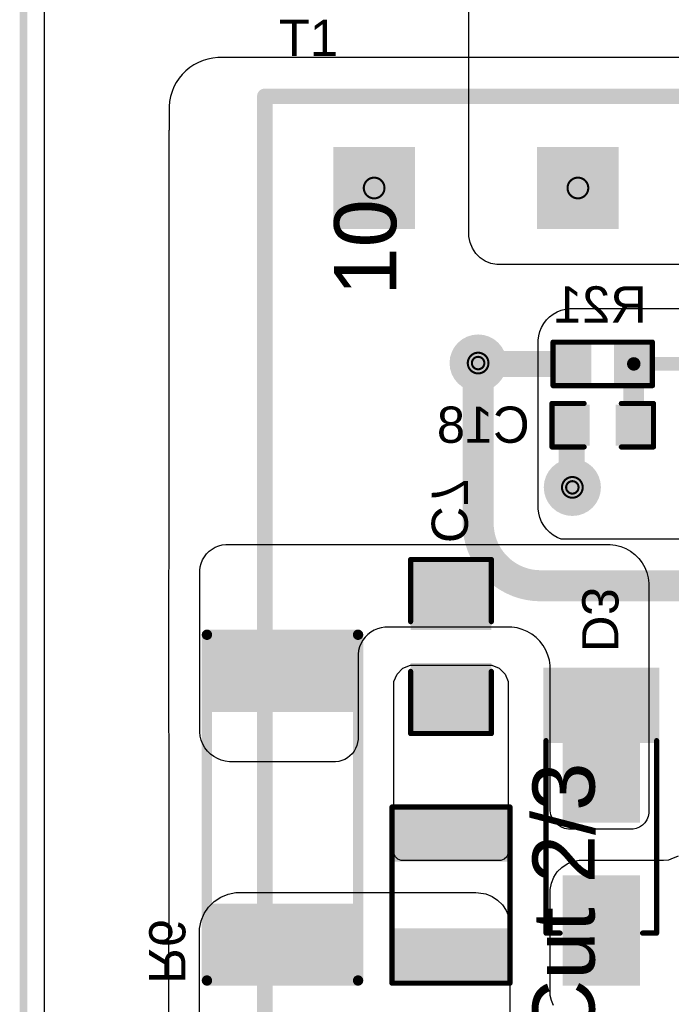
# Model space of a CAD drawing. Header units: inches. Extents: x 0 to 11.2, y -0.2 to 5.5.
# Tile 2 of 57: x 0.006 to 0.636, y 0.636 to 1.586. Entities that reach past the tile are written whole.
import ezdxf

# ---------------------------------------------------------------- set-up
doc = ezdxf.new("R2010")
doc.units = ezdxf.units.IN
doc.header["$MEASUREMENT"] = 0
for name, color, linetype in [('Board Outline', 216, 'Continuous'), ('Bottom Layer', 5, 'Continuous'), ('Bottom Overlay', 54, 'Continuous'), ('Bottom Paste', 16, 'Continuous'), ('Bottom Solder', 6, 'Continuous'), ('Drill Drawing', 1, 'Continuous'), ('Multi-Layer', 9, 'Continuous'), ('Pad Holes', 156, 'Continuous'), ('Top Layer', 1, 'Continuous'), ('Top Overlay', 2, 'Continuous'), ('Top Solder', 216, 'Continuous'), ('Via Holes', 16, 'Continuous')]:
    doc.layers.add(name, color=color, linetype=linetype)
doc.styles.add('Arial', font='txt', dxfattribs={"height": 0.2})

# ---------------------------------------------------------------- blocks, each defined once
blk = doc.blocks.new('FTEFD25_037_2')
at = {"layer": 'Bottom Layer'}
for points in [[(0.47835, 0.35827), (0.40748, 0.35827), (0.40748, 0.42913), (0.47835, 0.42913)], [(0.47835, 0.16142), (0.40748, 0.16142), (0.40748, 0.23228), (0.47835, 0.23228)]]:
    blk.add_hatch(color=5, dxfattribs=at).paths.add_polyline_path(points)
at = {"layer": 'Bottom Solder'}
for points in [[(0.48235, 0.35427), (0.40348, 0.35427), (0.40348, 0.43313), (0.48235, 0.43313)], [(0.48235, 0.15742), (0.40348, 0.15742), (0.40348, 0.23628), (0.48235, 0.23628)]]:
    blk.add_hatch(color=6, dxfattribs=at).paths.add_polyline_path(points)
at = {"layer": 'Multi-Layer'}
for points in [[(0.47835, 0.35827), (0.40748, 0.35827), (0.40748, 0.42913), (0.47835, 0.42913)], [(0.47835, 0.16142), (0.40748, 0.16142), (0.40748, 0.23228), (0.47835, 0.23228)]]:
    blk.add_hatch(color=9, dxfattribs=at).paths.add_polyline_path(points)
at = {"layer": 'Pad Holes'}
h = blk.add_hatch(color=7, dxfattribs=at)
edge = h.paths.add_edge_path()
edge.add_arc((0.44291, 0.3937), 0.01772, 0, 360)
h = blk.add_hatch(color=7, dxfattribs=at)
edge = h.paths.add_edge_path()
edge.add_arc((0.44291, 0.19685), 0.01772, 0, 360)
at = {"layer": 'Top Layer'}
for points in [[(0.47835, 0.35827), (0.40748, 0.35827), (0.40748, 0.42913), (0.47835, 0.42913)], [(0.47835, 0.16142), (0.40748, 0.16142), (0.40748, 0.23228), (0.47835, 0.23228)]]:
    blk.add_hatch(color=1, dxfattribs=at).paths.add_polyline_path(points)
at = {"layer": 'Top Solder'}
for points in [[(0.48235, 0.35427), (0.40348, 0.35427), (0.40348, 0.43313), (0.48235, 0.43313)], [(0.48235, 0.15742), (0.40348, 0.15742), (0.40348, 0.23628), (0.48235, 0.23628)]]:
    blk.add_hatch(color=216, dxfattribs=at).paths.add_polyline_path(points)
at = {"layer": 'Top Overlay', "style": 'Arial'}
for s, p in [('10', (0.33896, 0.37233)), ('Cut 2/3', (-0.382, 0.18067))]:
    blk.add_text(s, height=0.06, dxfattribs=at).set_placement(p)
blk = doc.blocks.new('RES_2512_B_44')
at = {"layer": 'Bottom Layer'}
for points in [[(-0.15945, 0.06693), (-0.09646, 0.06693), (-0.09646, -0.06693), (-0.15945, -0.06693)], [(0.09646, 0.06693), (0.15945, 0.06693), (0.15945, -0.06693), (0.09646, -0.06693)]]:
    blk.add_hatch(color=5, dxfattribs=at).paths.add_polyline_path(points)
at = {"layer": 'Bottom Paste'}
for points in [[(-0.15945, 0.06693), (-0.09646, 0.06693), (-0.09646, -0.06693), (-0.15945, -0.06693)], [(0.09646, 0.06693), (0.15945, 0.06693), (0.15945, -0.06693), (0.09646, -0.06693)]]:
    blk.add_hatch(color=16, dxfattribs=at).paths.add_polyline_path(points)
at = {"layer": 'Bottom Solder'}
for points in [[(-0.16345, 0.07093), (-0.09246, 0.07093), (-0.09246, -0.07093), (-0.16345, -0.07093)], [(0.09246, 0.07093), (0.16345, 0.07093), (0.16345, -0.07093), (0.09246, -0.07093)]]:
    blk.add_hatch(color=6, dxfattribs=at).paths.add_polyline_path(points)
at = {"layer": 'Bottom Overlay', "const_width": 0.01}
for points in [[(-0.167, -0.073), (-0.167, 0.073)], [(0.16679, 0.073), (-0.167, 0.073)], [(0.16679, -0.073), (0.16679, 0.073)], [(0.16679, -0.073), (-0.167, -0.073)]]:
    blk.add_lwpolyline(points, dxfattribs=at)
at = {"layer": 'Bottom Overlay', "const_width": 0.005}
for points in [[(-0.1695, 0.073, 1), (-0.1645, 0.073, 1)], [(-0.1695, 0.073, 1), (-0.1645, 0.073, 1)], [(0.16429, 0.073, 1), (0.16929, 0.073, 1)], [(0.16429, 0.073, 1), (0.16929, 0.073, 1)], [(-0.1695, -0.073, 1), (-0.1645, -0.073, 1)], [(-0.1695, -0.073, 1), (-0.1645, -0.073, 1)], [(0.16429, -0.073, 1), (0.16929, -0.073, 1)], [(0.16429, -0.073, 1), (0.16929, -0.073, 1)]]:
    blk.add_lwpolyline(points, format="xyb", close=True, dxfattribs=at)
blk = doc.blocks.new('R___1210_B_45')
at = {"layer": 'Bottom Layer'}
for points in [[(-0.0811, 0.05354), (-0.03622, 0.05354), (-0.03622, -0.05354), (-0.0811, -0.05354)], [(0.03622, 0.05354), (0.0811, 0.05354), (0.0811, -0.05354), (0.03622, -0.05354)]]:
    blk.add_hatch(color=5, dxfattribs=at).paths.add_polyline_path(points)
at = {"layer": 'Bottom Paste'}
for points in [[(-0.0811, 0.05354), (-0.03622, 0.05354), (-0.03622, -0.05354), (-0.0811, -0.05354)], [(0.03622, 0.05354), (0.0811, 0.05354), (0.0811, -0.05354), (0.03622, -0.05354)]]:
    blk.add_hatch(color=16, dxfattribs=at).paths.add_polyline_path(points)
at = {"layer": 'Bottom Solder'}
for points in [[(-0.0851, 0.05754), (-0.03222, 0.05754), (-0.03222, -0.05754), (-0.0851, -0.05754)], [(0.03222, 0.05754), (0.0851, 0.05754), (0.0851, -0.05754), (0.03222, -0.05754)]]:
    blk.add_hatch(color=6, dxfattribs=at).paths.add_polyline_path(points)
at = {"layer": 'Bottom Overlay', "const_width": 0.005}
for points in [[(0.085, 0.057), (-0.085, 0.057)], [(-0.085, -0.057), (-0.085, 0.057)], [(0.085, -0.057), (0.085, 0.057)], [(0.085, -0.057), (-0.085, -0.057)]]:
    blk.add_lwpolyline(points, dxfattribs=at)
at = {"layer": 'Bottom Overlay', "const_width": 0.0025}
for points in [[(-0.08625, 0.057, 1), (-0.08375, 0.057, 1)], [(-0.08625, 0.057, 1), (-0.08375, 0.057, 1)], [(0.08375, 0.057, 1), (0.08625, 0.057, 1)], [(0.08375, 0.057, 1), (0.08625, 0.057, 1)], [(-0.08625, -0.057, 1), (-0.08375, -0.057, 1)], [(-0.08625, -0.057, 1), (-0.08375, -0.057, 1)], [(0.08375, -0.057, 1), (0.08625, -0.057, 1)], [(0.08375, -0.057, 1), (0.08625, -0.057, 1)]]:
    blk.add_lwpolyline(points, format="xyb", close=True, dxfattribs=at)
blk = doc.blocks.new('C___0603_B_67')
at = {"layer": 'Bottom Layer'}
for points in [[(-0.045, -0.0175), (-0.045, 0.0175), (-0.015, 0.0175), (-0.015, -0.0175)], [(0.015, -0.0175), (0.015, 0.0175), (0.045, 0.0175), (0.045, -0.0175)]]:
    blk.add_hatch(color=5, dxfattribs=at).paths.add_polyline_path(points)
at = {"layer": 'Bottom Paste'}
for points in [[(-0.045, -0.0175), (-0.045, 0.0175), (-0.015, 0.0175), (-0.015, -0.0175)], [(0.015, -0.0175), (0.015, 0.0175), (0.045, 0.0175), (0.045, -0.0175)]]:
    blk.add_hatch(color=16, dxfattribs=at).paths.add_polyline_path(points)
at = {"layer": 'Bottom Solder'}
for points in [[(-0.04736, -0.01986), (-0.04736, 0.01986), (-0.01264, 0.01986), (-0.01264, -0.01986)], [(0.01264, -0.01986), (0.01264, 0.01986), (0.04736, 0.01986), (0.04736, -0.01986)]]:
    blk.add_hatch(color=6, dxfattribs=at).paths.add_polyline_path(points)
at = {"layer": 'Bottom Overlay', "const_width": 0.005}
for points in [[(-0.049, 0.021), (-0.018, 0.021)], [(-0.049, -0.021), (-0.049, 0.021)], [(0.018, 0.021), (0.049, 0.021)], [(0.049, -0.021), (0.049, 0.021)], [(-0.049, -0.021), (-0.018, -0.021)], [(0.018, -0.021), (0.049, -0.021)]]:
    blk.add_lwpolyline(points, dxfattribs=at)
at = {"layer": 'Bottom Overlay', "const_width": 0.0025}
for points in [[(-0.05025, 0.021, 1), (-0.04775, 0.021, 1)], [(-0.05025, 0.021, 1), (-0.04775, 0.021, 1)], [(-0.01925, 0.021, 1), (-0.01675, 0.021, 1)], [(0.01675, 0.021, 1), (0.01925, 0.021, 1)], [(0.04775, 0.021, 1), (0.05025, 0.021, 1)], [(0.04775, 0.021, 1), (0.05025, 0.021, 1)], [(-0.05025, -0.021, 1), (-0.04775, -0.021, 1)], [(-0.05025, -0.021, 1), (-0.04775, -0.021, 1)], [(-0.01925, -0.021, 1), (-0.01675, -0.021, 1)], [(0.01675, -0.021, 1), (0.01925, -0.021, 1)], [(0.04775, -0.021, 1), (0.05025, -0.021, 1)], [(0.04775, -0.021, 1), (0.05025, -0.021, 1)]]:
    blk.add_lwpolyline(points, format="xyb", close=True, dxfattribs=at)
blk = doc.blocks.new('R___0603_B_83')
at = {"layer": 'Bottom Layer'}
for points in [[(-0.045, -0.0175), (-0.045, 0.0175), (-0.015, 0.0175), (-0.015, -0.0175)], [(0.015, -0.0175), (0.015, 0.0175), (0.045, 0.0175), (0.045, -0.0175)]]:
    blk.add_hatch(color=5, dxfattribs=at).paths.add_polyline_path(points)
at = {"layer": 'Bottom Paste'}
for points in [[(-0.045, -0.0175), (-0.045, 0.0175), (-0.015, 0.0175), (-0.015, -0.0175)], [(0.015, -0.0175), (0.015, 0.0175), (0.045, 0.0175), (0.045, -0.0175)]]:
    blk.add_hatch(color=16, dxfattribs=at).paths.add_polyline_path(points)
at = {"layer": 'Bottom Solder'}
for points in [[(-0.049, -0.0215), (-0.049, 0.0215), (-0.011, 0.0215), (-0.011, -0.0215)], [(0.011, -0.0215), (0.011, 0.0215), (0.049, 0.0215), (0.049, -0.0215)]]:
    blk.add_hatch(color=6, dxfattribs=at).paths.add_polyline_path(points)
at = {"layer": 'Bottom Overlay', "const_width": 0.005}
for points in [[(-0.048, 0.021), (-0.048, -0.021)], [(0.048, 0.021), (-0.048, 0.021)], [(0.048, 0.021), (0.048, -0.021)], [(0.048, -0.021), (-0.048, -0.021)]]:
    blk.add_lwpolyline(points, dxfattribs=at)
at = {"layer": 'Bottom Overlay', "const_width": 0.0025}
for points in [[(-0.04925, 0.021, 1), (-0.04675, 0.021, 1)], [(-0.04925, 0.021, 1), (-0.04675, 0.021, 1)], [(0.04675, 0.021, 1), (0.04925, 0.021, 1)], [(0.04675, 0.021, 1), (0.04925, 0.021, 1)], [(-0.04925, -0.021, 1), (-0.04675, -0.021, 1)], [(-0.04925, -0.021, 1), (-0.04675, -0.021, 1)], [(0.04675, -0.021, 1), (0.04925, -0.021, 1)], [(0.04675, -0.021, 1), (0.04925, -0.021, 1)]]:
    blk.add_lwpolyline(points, format="xyb", close=True, dxfattribs=at)
blk = doc.blocks.new('SMA_B_88')
at = {"layer": 'Bottom Layer'}
for points in [[(-0.12795, 0.03346), (-0.02953, 0.03346), (-0.02953, -0.03346), (-0.12795, -0.03346)], [(0.02953, 0.03346), (0.12795, 0.03346), (0.12795, -0.03346), (0.02953, -0.03346)]]:
    blk.add_hatch(color=5, dxfattribs=at).paths.add_polyline_path(points)
at = {"layer": 'Bottom Overlay'}
for points in [[(-0.175, -0.05598), (-0.12906, -0.05598), (-0.12906, 0.05597), (-0.175, 0.05597)], [(-0.12992, 0.03638), (-0.1022, 0.03638), (-0.1022, 0.05598), (-0.12992, 0.05598)], [(-0.12992, -0.05598), (-0.1022, -0.05598), (-0.1022, -0.03638), (-0.12992, -0.03638)]]:
    blk.add_hatch(color=54, dxfattribs=at).paths.add_polyline_path(points)
at = {"layer": 'Bottom Paste'}
for points in [[(-0.12795, 0.03346), (-0.02953, 0.03346), (-0.02953, -0.03346), (-0.12795, -0.03346)], [(0.02953, 0.03346), (0.12795, 0.03346), (0.12795, -0.03346), (0.02953, -0.03346)]]:
    blk.add_hatch(color=16, dxfattribs=at).paths.add_polyline_path(points)
at = {"layer": 'Bottom Solder'}
for points in [[(-0.13195, 0.03746), (-0.02553, 0.03746), (-0.02553, -0.03746), (-0.13195, -0.03746)], [(0.02553, 0.03746), (0.13195, 0.03746), (0.13195, -0.03746), (0.02553, -0.03746)]]:
    blk.add_hatch(color=6, dxfattribs=at).paths.add_polyline_path(points)
at = {"layer": 'Bottom Overlay', "const_width": 0.005}
for points in [[(0.08115, 0.05345), (-0.10465, 0.05345)], [(0.08115, 0.03985), (0.08115, 0.05345)], [(0.08115, -0.05345), (0.08115, -0.03985)], [(0.08115, -0.05345), (-0.10465, -0.05345)]]:
    blk.add_lwpolyline(points, dxfattribs=at)
at = {"layer": 'Bottom Overlay', "const_width": 0.0025}
for points in [[(-0.1059, 0.05345, 1), (-0.1034, 0.05345, 1)], [(0.0799, 0.05345, 1), (0.0824, 0.05345, 1)], [(0.0799, 0.05345, 1), (0.0824, 0.05345, 1)], [(0.0799, 0.03985, 1), (0.0824, 0.03985, 1)], [(0.0799, -0.03985, 1), (0.0824, -0.03985, 1)], [(-0.1059, -0.05345, 1), (-0.1034, -0.05345, 1)], [(0.0799, -0.05345, 1), (0.0824, -0.05345, 1)], [(0.0799, -0.05345, 1), (0.0824, -0.05345, 1)]]:
    blk.add_lwpolyline(points, format="xyb", close=True, dxfattribs=at)
blk = doc.blocks.new('C___1206_B_95')
at = {"layer": 'Bottom Layer'}
for points in [[(-0.08, 0.035), (-0.02, 0.035), (-0.02, -0.035), (-0.08, -0.035)], [(0.02, 0.035), (0.08, 0.035), (0.08, -0.035), (0.02, -0.035)]]:
    blk.add_hatch(color=5, dxfattribs=at).paths.add_polyline_path(points)
at = {"layer": 'Bottom Paste'}
for points in [[(-0.08, 0.035), (-0.02, 0.035), (-0.02, -0.035), (-0.08, -0.035)], [(0.02, 0.035), (0.08, 0.035), (0.08, -0.035), (0.02, -0.035)]]:
    blk.add_hatch(color=16, dxfattribs=at).paths.add_polyline_path(points)
at = {"layer": 'Bottom Solder'}
for points in [[(-0.084, 0.039), (-0.016, 0.039), (-0.016, -0.039), (-0.084, -0.039)], [(0.016, 0.039), (0.084, 0.039), (0.084, -0.039), (0.016, -0.039)]]:
    blk.add_hatch(color=6, dxfattribs=at).paths.add_polyline_path(points)
at = {"layer": 'Bottom Overlay', "const_width": 0.005}
for points in [[(-0.084, -0.039), (-0.084, 0.039)], [(-0.024, 0.039), (-0.084, 0.039)], [(0.084, 0.039), (0.024, 0.039)], [(0.084, -0.039), (0.084, 0.039)], [(-0.024, -0.039), (-0.084, -0.039)], [(0.084, -0.039), (0.024, -0.039)]]:
    blk.add_lwpolyline(points, dxfattribs=at)
at = {"layer": 'Bottom Overlay', "const_width": 0.0025}
for points in [[(-0.08525, 0.039, 1), (-0.08275, 0.039, 1)], [(-0.08525, 0.039, 1), (-0.08275, 0.039, 1)], [(-0.02525, 0.039, 1), (-0.02275, 0.039, 1)], [(0.02275, 0.039, 1), (0.02525, 0.039, 1)], [(0.08275, 0.039, 1), (0.08525, 0.039, 1)], [(0.08275, 0.039, 1), (0.08525, 0.039, 1)], [(-0.08525, -0.039, 1), (-0.08275, -0.039, 1)], [(-0.08525, -0.039, 1), (-0.08275, -0.039, 1)], [(-0.02525, -0.039, 1), (-0.02275, -0.039, 1)], [(0.02275, -0.039, 1), (0.02525, -0.039, 1)], [(0.08275, -0.039, 1), (0.08525, -0.039, 1)], [(0.08275, -0.039, 1), (0.08525, -0.039, 1)]]:
    blk.add_lwpolyline(points, format="xyb", close=True, dxfattribs=at)

msp = doc.modelspace()

# ---------------------------------------------------------------- hatches: boundary and pattern name
at = {"layer": 'Bottom Layer'}
h = msp.add_hatch(color=5, dxfattribs=at)
edge = h.paths.add_edge_path()
edge.add_arc((0.44898, 1.255), 0.02362, 0, 360)
h = msp.add_hatch(color=5, dxfattribs=at)
edge = h.paths.add_edge_path()
edge.add_arc((0.54, 1.135), 0.02362, 0, 360)
at = {"layer": 'Bottom Solder'}
h = msp.add_hatch(color=6, dxfattribs=at)
edge = h.paths.add_edge_path()
edge.add_arc((0.44898, 1.255), 0.02762, 0, 360)
h = msp.add_hatch(color=6, dxfattribs=at)
edge = h.paths.add_edge_path()
edge.add_arc((0.54, 1.135), 0.02762, 0, 360)
at = {"layer": 'Top Layer'}
h = msp.add_hatch(color=1, dxfattribs=at)
edge = h.paths.add_edge_path()
edge.add_arc((0.44898, 1.255), 0.02362, 0, 360)
h = msp.add_hatch(color=1, dxfattribs=at)
edge = h.paths.add_edge_path()
edge.add_arc((0.54, 1.135), 0.02362, 0, 360)
at = {"layer": 'Top Solder'}
h = msp.add_hatch(color=216, dxfattribs=at)
edge = h.paths.add_edge_path()
edge.add_arc((0.44898, 1.255), 0.02762, 0, 360)
h = msp.add_hatch(color=216, dxfattribs=at)
edge = h.paths.add_edge_path()
edge.add_arc((0.54, 1.135), 0.02762, 0, 360)
at = {"layer": 'Via Holes'}
h = msp.add_hatch(color=7, dxfattribs=at)
edge = h.paths.add_edge_path()
edge.add_arc((0.44898, 1.255), 0.01181, 0, 360)
h = msp.add_hatch(color=7, dxfattribs=at)
edge = h.paths.add_edge_path()
edge.add_arc((0.54, 1.135), 0.01181, 0, 360)

# ---------------------------------------------------------------- linework, layer by layer
at = {"layer": 'Board Outline', "const_width": 0.0075}
msp.add_lwpolyline([(0.00984, 0.00984), (0.00984, 2.54921)], dxfattribs=at)
at = {"layer": 'Bottom Layer'}
for p, q in [((0.03, 0.66626), (0.03, 2.53392)), ((0.19272, 1.54946), (0.18794, 1.54851)), ((0.19756, 1.54994), (0.19272, 1.54946)), ((0.2, 1.55), (0.19756, 1.54994)), ((0.85676, 1.55), (0.2, 1.55)), ((0.2, 1.55), (0.2, 1.55)), ((0.17043, 1.54023), (0.16666, 1.53714)), ((0.17448, 1.54294), (0.17043, 1.54023)), ((0.17878, 1.54523), (0.17448, 1.54294)), ((0.18328, 1.5471), (0.17878, 1.54523)), ((0.18794, 1.54851), (0.18328, 1.5471)), ((0.16322, 1.5337), (0.16013, 1.52993)), ((0.16666, 1.53714), (0.16322, 1.5337)), ((0.15512, 1.52158), (0.15326, 1.51708)), ((0.15742, 1.52588), (0.15512, 1.52158)), ((0.16013, 1.52993), (0.15742, 1.52588)), ((0.15185, 1.51242), (0.1509, 1.50764)), ((0.15326, 1.51708), (0.15185, 1.51242)), ((0.15042, 1.50279), (0.15036, 1.50036)), ((0.1509, 1.50764), (0.15042, 1.50279)), ((0.15036, 1.50036), (0.15035, 1.47973)), ((0.1503, 1.47811), (0.15029, 1.47746)), ((0.15029, 1.47746), (0.15029, 1.47714)), ((0.15029, 1.47714), (0.15029, 1.05955)), ((0.15032, 1.47876), (0.1503, 1.47811)), ((0.15034, 1.47941), (0.15032, 1.47876)), ((0.15035, 1.47973), (0.15034, 1.47941)), ((0.1892, 1.07331), (0.19202, 1.07548)), ((0.19202, 1.07548), (0.1951, 1.07726)), ((0.1951, 1.07726), (0.19838, 1.07862)), ((0.19838, 1.07862), (0.20181, 1.07954)), ((0.20181, 1.07954), (0.20534, 1.08)), ((0.20534, 1.08), (0.57662, 1.08)), ((0.57662, 1.08), (0.58182, 1.07932)), ((0.58182, 1.07932), (0.58689, 1.07796)), ((0.58689, 1.07796), (0.59173, 1.07595)), ((0.59173, 1.07595), (0.59627, 1.07333)), ((0.18138, 1.06162), (0.18274, 1.0649)), ((0.18274, 1.0649), (0.18452, 1.06798)), ((0.18452, 1.06798), (0.18668, 1.0708)), ((0.18668, 1.0708), (0.1892, 1.07331)), ((0.59627, 1.07333), (0.60043, 1.07014)), ((0.60043, 1.07014), (0.60414, 1.06643)), ((0.60414, 1.06643), (0.60733, 1.06227)), ((0.15006, 1.05662), (0.14991, 1.05466)), ((0.15016, 1.05859), (0.15006, 1.05662)), ((0.15029, 1.05955), (0.15016, 1.05859)), ((0.18, 1.05466), (0.18046, 1.05819)), ((0.18046, 1.05819), (0.18138, 1.06162)), ((0.60733, 1.06227), (0.60995, 1.05773)), ((0.60995, 1.05773), (0.61196, 1.05289)), ((0.14991, 1.05466), (0.14991, 0.89871)), ((0.18, 0.89871), (0.18, 1.05466)), ((0.61196, 1.05289), (0.61332, 1.04782)), ((0.61332, 1.04782), (0.614, 1.04262)), ((0.614, 1.04262), (0.614, 0.82224)), ((0.35187, 0.99852), (0.34851, 0.99713)), ((0.35538, 0.99947), (0.35187, 0.99852)), ((0.35899, 0.99994), (0.35538, 0.99947)), ((0.36081, 1), (0.35899, 0.99994)), ((0.41105, 1), (0.36081, 1)), ((0.36081, 1), (0.36081, 1)), ((0.47889, 1), (0.41105, 1)), ((0.48148, 0.99991), (0.47889, 1)), ((0.48662, 0.99924), (0.48148, 0.99991)), ((0.49163, 0.9979), (0.48662, 0.99924)), ((0.3399, 0.99053), (0.33769, 0.98764)), ((0.34247, 0.9931), (0.3399, 0.99053)), ((0.34536, 0.99531), (0.34247, 0.9931)), ((0.34851, 0.99713), (0.34536, 0.99531)), ((0.49642, 0.99591), (0.49163, 0.9979)), ((0.50091, 0.99332), (0.49642, 0.99591)), ((0.50503, 0.99016), (0.50091, 0.99332)), ((0.5087, 0.98649), (0.50503, 0.99016)), ((0.33448, 0.98113), (0.33353, 0.97761)), ((0.33587, 0.98449), (0.33448, 0.98113)), ((0.33769, 0.98764), (0.33587, 0.98449)), ((0.51185, 0.98238), (0.5087, 0.98649)), ((0.51445, 0.97789), (0.51185, 0.98238)), ((0.33306, 0.97401), (0.333, 0.97219)), ((0.333, 0.97219), (0.333, 0.89325)), ((0.33353, 0.97761), (0.33306, 0.97401)), ((0.51643, 0.9731), (0.51445, 0.97789)), ((0.51777, 0.96809), (0.51643, 0.9731)), ((0.3707, 0.95476), (0.37628, 0.96033)), ((0.37628, 0.96033), (0.38357, 0.96335)), ((0.38357, 0.96335), (0.46212, 0.96335)), ((0.46212, 0.96335), (0.46941, 0.96033)), ((0.46941, 0.96033), (0.47498, 0.95476)), ((0.51845, 0.96294), (0.51777, 0.96809)), ((0.51853, 0.96035), (0.51845, 0.96294)), ((0.51854, 0.82468), (0.51853, 0.96035)), ((0.51853, 0.96035), (0.51854, 0.96035)), ((0.51854, 0.96035), (0.51853, 0.96035)), ((0.51853, 0.96035), (0.51853, 0.96035)), ((0.36769, 0.94747), (0.3707, 0.95476)), ((0.47498, 0.95476), (0.478, 0.94747)), ((0.36769, 0.94353), (0.36769, 0.94747)), ((0.36769, 0.78331), (0.36769, 0.94353)), ((0.478, 0.94747), (0.478, 0.94353)), ((0.478, 0.94353), (0.478, 0.7834)), ((0.14991, 0.89871), (0.15006, 0.89675)), ((0.15006, 0.89675), (0.15016, 0.89478)), ((0.15016, 0.89478), (0.15029, 0.89382)), ((0.15029, 0.89382), (0.15029, 0.7139)), ((0.18053, 0.89471), (0.18, 0.89871)), ((0.18157, 0.89082), (0.18053, 0.89471)), ((0.18311, 0.8871), (0.18157, 0.89082)), ((0.18512, 0.88362), (0.18311, 0.8871)), ((0.33181, 0.88576), (0.33065, 0.88295)), ((0.3326, 0.88871), (0.33181, 0.88576)), ((0.333, 0.89173), (0.3326, 0.88871)), ((0.333, 0.89325), (0.333, 0.89325)), ((0.333, 0.89325), (0.333, 0.89173)), ((0.18757, 0.88042), (0.18512, 0.88362)), ((0.19042, 0.87757), (0.18757, 0.88042)), ((0.19362, 0.87512), (0.19042, 0.87757)), ((0.1971, 0.87311), (0.19362, 0.87512)), ((0.32511, 0.87573), (0.32269, 0.87388)), ((0.32727, 0.87789), (0.32511, 0.87573)), ((0.32912, 0.88031), (0.32727, 0.87789)), ((0.33065, 0.88295), (0.32912, 0.88031)), ((0.20082, 0.87157), (0.1971, 0.87311)), ((0.20471, 0.87053), (0.20082, 0.87157)), ((0.20871, 0.87), (0.20471, 0.87053)), ((0.30975, 0.87), (0.20871, 0.87)), ((0.31127, 0.87), (0.30975, 0.87)), ((0.31429, 0.8704), (0.31127, 0.87)), ((0.31724, 0.87119), (0.31429, 0.8704)), ((0.32005, 0.87235), (0.31724, 0.87119)), ((0.32269, 0.87388), (0.32005, 0.87235)), ((0.51854, 0.82274), (0.51854, 0.82468)), ((0.51929, 0.81894), (0.51854, 0.82274)), ((0.52077, 0.81536), (0.51929, 0.81894)), ((0.614, 0.82054), (0.61334, 0.81721)), ((0.614, 0.82224), (0.614, 0.82224)), ((0.614, 0.82224), (0.614, 0.82054)), ((0.52293, 0.81214), (0.52077, 0.81536)), ((0.52567, 0.8094), (0.52293, 0.81214)), ((0.52889, 0.80725), (0.52567, 0.8094)), ((0.60775, 0.80886), (0.60493, 0.80697)), ((0.61015, 0.81126), (0.60775, 0.80886)), ((0.61204, 0.81408), (0.61015, 0.81126)), ((0.61334, 0.81721), (0.61204, 0.81408)), ((0.53247, 0.80577), (0.52889, 0.80725)), ((0.53627, 0.80501), (0.53247, 0.80577)), ((0.5382, 0.80501), (0.53627, 0.80501)), ((0.54491, 0.80501), (0.5382, 0.80501)), ((0.54541, 0.80507), (0.54491, 0.80501)), ((0.546, 0.80505), (0.54541, 0.80507)), ((0.54659, 0.80509), (0.546, 0.80505)), ((0.57958, 0.80509), (0.54659, 0.80509)), ((0.59888, 0.80509), (0.57958, 0.80509)), ((0.6018, 0.80567), (0.59888, 0.80509)), ((0.60493, 0.80697), (0.6018, 0.80567)), ((0.36769, 0.78158), (0.36769, 0.78331)), ((0.36901, 0.77839), (0.36769, 0.78158)), ((0.478, 0.78165), (0.47667, 0.77843)), ((0.478, 0.7834), (0.478, 0.7834)), ((0.478, 0.7834), (0.478, 0.78165)), ((0.37145, 0.77595), (0.36901, 0.77839)), ((0.37463, 0.77463), (0.37145, 0.77595)), ((0.37636, 0.77463), (0.37463, 0.77463)), ((0.46924, 0.77463), (0.37636, 0.77463)), ((0.47098, 0.77463), (0.46924, 0.77463)), ((0.4742, 0.77597), (0.47098, 0.77463)), ((0.47667, 0.77843), (0.4742, 0.77597)), ((0.52982, 0.76805), (0.53491, 0.77146)), ((0.53491, 0.77146), (0.54058, 0.7738)), ((0.54058, 0.7738), (0.54659, 0.775)), ((0.54659, 0.775), (0.57958, 0.775)), ((0.57958, 0.775), (0.628, 0.775)), ((0.628, 0.775), (0.63307, 0.7755)), ((0.63307, 0.7755), (0.63539, 0.77646)), ((0.63539, 0.77646), (0.64244, 0.77938)), ((0.52208, 0.75862), (0.52548, 0.76372)), ((0.52548, 0.76372), (0.52982, 0.76805)), ((0.51854, 0.74695), (0.51973, 0.75296)), ((0.51973, 0.75296), (0.52208, 0.75862)), ((0.20033, 0.73948), (0.20737, 0.7424)), ((0.20737, 0.7424), (0.21485, 0.74388)), ((0.21485, 0.74388), (0.21866, 0.74388)), ((0.21866, 0.74388), (0.44681, 0.74388)), ((0.44681, 0.74388), (0.44681, 0.74388)), ((0.44681, 0.74388), (0.44681, 0.74388)), ((0.44681, 0.74388), (0.44681, 0.74388)), ((0.44681, 0.74388), (0.45416, 0.74307)), ((0.45416, 0.74307), (0.45642, 0.74262)), ((0.45642, 0.74262), (0.46242, 0.74013)), ((0.51854, 0.64718), (0.51854, 0.74695)), ((0.18861, 0.72986), (0.194, 0.73525)), ((0.194, 0.73525), (0.20033, 0.73948)), ((0.46242, 0.74013), (0.46781, 0.73653)), ((0.46781, 0.73653), (0.4724, 0.73194)), ((0.4724, 0.73194), (0.47601, 0.72654)), ((0.18146, 0.71648), (0.18437, 0.72352)), ((0.18437, 0.72352), (0.18861, 0.72986)), ((0.47601, 0.72654), (0.47849, 0.72054)), ((0.15025, 0.71371), (0.15011, 0.71194)), ((0.15029, 0.7139), (0.15025, 0.71371)), ((0.17997, 0.709), (0.18146, 0.71648)), ((0.47849, 0.72054), (0.47976, 0.71418)), ((0.47976, 0.71418), (0.47976, 0.71093)), ((0.14992, 0.70959), (0.14988, 0.709)), ((0.14988, 0.709), (0.14988, 0.70519)), ((0.14988, 0.70519), (0.14988, 0.70519)), ((0.14988, 0.70519), (0.14988, 0.51955)), ((0.15011, 0.71194), (0.1499, 0.71018)), ((0.1499, 0.71018), (0.14992, 0.70959)), ((0.17997, 0.70519), (0.17997, 0.709)), ((0.17997, 0.51955), (0.17997, 0.70519)), ((0.17997, 0.70519), (0.17997, 0.70519)), ((0.47976, 0.71093), (0.47976, 0.52976)), ((0.03, 0.36625), (0.03, 0.66626)), ((0.51862, 0.64461), (0.51854, 0.64718)), ((0.51978, 0.63962), (0.51862, 0.64461)), ((0.52189, 0.63495), (0.51978, 0.63962))]:
    msp.add_line(p, q, dxfattribs=at)
for points, const_width in [([(0.45898, 1.255), (0.45977, 1.2542)], 0.025), ([(0.45977, 1.2542), (0.53935, 1.2542)], 0.025), ([(0.59935, 1.195), (0.59935, 1.2542)], 0.02), ([(0.59935, 1.2542), (0.70139, 1.2542)], 0.013), ([(0.53935, 1.13565), (0.53935, 1.195)], 0.025), ([(0.53935, 1.13565), (0.54, 1.135)], 0.025)]:
    msp.add_lwpolyline(points, dxfattribs=dict(at, const_width=const_width))
for points, const_width in [([(0.45273, 1.255, 1), (0.46523, 1.255, 1)], 0.0125), ([(0.45352, 1.2542, 1), (0.46602, 1.2542, 1)], 0.0125), ([(0.45352, 1.2542, 1), (0.46602, 1.2542, 1)], 0.0125), ([(0.5331, 1.2542, 1), (0.5456, 1.2542, 1)], 0.0125), ([(0.59435, 1.2542, 1), (0.60435, 1.2542, 1)], 0.01), ([(0.5961, 1.2542, 1), (0.6026, 1.2542, 1)], 0.0065), ([(0.5331, 1.195, 1), (0.5456, 1.195, 1)], 0.0125), ([(0.59435, 1.195, 1), (0.60435, 1.195, 1)], 0.01), ([(0.5331, 1.13565, 1), (0.5456, 1.13565, 1)], 0.0125), ([(0.5331, 1.13565, 1), (0.5456, 1.13565, 1)], 0.0125), ([(0.53375, 1.135, 1), (0.54625, 1.135, 1)], 0.0125)]:
    msp.add_lwpolyline(points, format="xyb", close=True, dxfattribs=dict(at, const_width=const_width))
at = {"layer": 'Drill Drawing'}
for points, const_width in [([(0.35852, 1.424, 1), (0.33852, 1.424, 1)], 0.002), ([(0.55537, 1.424, 1), (0.53537, 1.424, 1)], 0.002), ([(0.33802, 1.424, 1), (0.33902, 1.424, 1)], 0.001), ([(0.35802, 1.424, 1), (0.35902, 1.424, 1)], 0.001), ([(0.53487, 1.424, 1), (0.53587, 1.424, 1)], 0.001), ([(0.55487, 1.424, 1), (0.55587, 1.424, 1)], 0.001), ([(0.45898, 1.255, 1), (0.43898, 1.255, 1)], 0.002), ([(0.43848, 1.255, 1), (0.43948, 1.255, 1)], 0.001), ([(0.45498, 1.255, 1), (0.44298, 1.255, 1)], 0.002), ([(0.44248, 1.255, 1), (0.44348, 1.255, 1)], 0.001), ([(0.45448, 1.255, 1), (0.45548, 1.255, 1)], 0.001), ([(0.45848, 1.255, 1), (0.45948, 1.255, 1)], 0.001), ([(0.55, 1.135, 1), (0.53, 1.135, 1)], 0.002), ([(0.546, 1.135, 1), (0.534, 1.135, 1)], 0.002), ([(0.5295, 1.135, 1), (0.5305, 1.135, 1)], 0.001), ([(0.5335, 1.135, 1), (0.5345, 1.135, 1)], 0.001), ([(0.5455, 1.135, 1), (0.5465, 1.135, 1)], 0.001), ([(0.5495, 1.135, 1), (0.5505, 1.135, 1)], 0.001)]:
    msp.add_lwpolyline(points, format="xyb", close=True, dxfattribs=dict(at, const_width=const_width))
at = {"layer": 'Top Layer'}
for p, q in [((0.44, 1.38), (0.44, 1.60749)), ((0.44, 1.37705), (0.44, 1.38)), ((0.44115, 1.37125), (0.44, 1.37705)), ((0.44341, 1.36579), (0.44115, 1.37125)), ((0.4467, 1.36088), (0.44341, 1.36579)), ((0.45088, 1.3567), (0.4467, 1.36088)), ((0.45579, 1.35341), (0.45088, 1.3567)), ((0.46125, 1.35115), (0.45579, 1.35341)), ((0.46704, 1.35), (0.46125, 1.35115)), ((0.47, 1.35), (0.46704, 1.35)), ((0.65157, 1.35), (0.47, 1.35)), ((0.51805, 1.29965), (0.52147, 1.30227)), ((0.52147, 1.30227), (0.52519, 1.30442)), ((0.52519, 1.30442), (0.52917, 1.30607)), ((0.52917, 1.30607), (0.53332, 1.30718)), ((0.53332, 1.30718), (0.53759, 1.30774)), ((0.53759, 1.30774), (0.53974, 1.30774)), ((0.53974, 1.30774), (0.65191, 1.30774)), ((0.51024, 1.28947), (0.51239, 1.2932)), ((0.51239, 1.2932), (0.51501, 1.29661)), ((0.51501, 1.29661), (0.51805, 1.29965)), ((0.50748, 1.28134), (0.5086, 1.28549)), ((0.5086, 1.28549), (0.51024, 1.28947)), ((0.50692, 1.27707), (0.50748, 1.28134)), ((0.50692, 1.27492), (0.50692, 1.27707)), ((0.50692, 1.1143), (0.50692, 1.27492)), ((0.50749, 1.11), (0.50692, 1.1143)), ((0.50861, 1.10581), (0.50749, 1.11)), ((0.51027, 1.1018), (0.50861, 1.10581)), ((0.51244, 1.09805), (0.51027, 1.1018)), ((0.51508, 1.09461), (0.51244, 1.09805)), ((0.51814, 1.09154), (0.51508, 1.09461)), ((0.52158, 1.0889), (0.51814, 1.09154)), ((0.52534, 1.08674), (0.52158, 1.0889)), ((0.5293, 1.0851), (0.52534, 1.08674)), ((1.02098, 1.0851), (0.5293, 1.0851))]:
    msp.add_line(p, q, dxfattribs=at)
at = {"layer": 'Top Layer', "const_width": 0.03}
for points in [[(0.44898, 1.10043), (0.44898, 1.255)], [(0.44898, 1.10036), (0.44898, 1.10043)], [(0.50934, 1.04), (0.50945, 1.04)], [(0.50945, 1.04), (1.05, 1.04)]]:
    msp.add_lwpolyline(points, dxfattribs=at)
at = {"layer": 'Top Layer', "const_width": 0.015}
for points in [[(0.44148, 1.255, 1), (0.45648, 1.255, 1)], [(0.44148, 1.10043, 1), (0.45648, 1.10043, 1)], [(0.44148, 1.10043, 1), (0.45648, 1.10043, 1)], [(0.44148, 1.10036, 1), (0.45648, 1.10036, 1)], [(0.44148, 1.10036, 1), (0.45648, 1.10036, 1)], [(0.50184, 1.04, 1), (0.51684, 1.04, 1)], [(0.50184, 1.04, 1), (0.51684, 1.04, 1)], [(0.50195, 1.04, 1), (0.51695, 1.04, 1)], [(0.50195, 1.04, 1), (0.51695, 1.04, 1)]]:
    msp.add_lwpolyline(points, format="xyb", close=True, dxfattribs=at)
at = {"layer": 'Top Layer', "const_width": 0.03}
msp.add_lwpolyline([(0.50934, 1.04, -0.414215), (0.44898, 1.10036)], format="xyb", dxfattribs=at)
at = {"layer": 'Top Overlay', "const_width": 0.015}
for points in [[(0.24293, 1.5125), (1.24135, 1.5125)], [(0.24293, 0.4495), (0.24293, 1.5125)]]:
    msp.add_lwpolyline(points, dxfattribs=at)
at = {"layer": 'Top Overlay', "const_width": 0.0075}
msp.add_lwpolyline([(0.23918, 1.5125, 1), (0.24668, 1.5125, 1)], format="xyb", close=True, dxfattribs=at)
msp.add_lwpolyline([(0.23918, 1.5125, 1), (0.24668, 1.5125, 1)], format="xyb", close=True, dxfattribs=at)

# ---------------------------------------------------------------- block references
for name, p, rotation in [('FTEFD25_037_2', (0.74222, 0.98109), 90), ('R___0603_B_83', (0.56935, 1.2542), 180), ('C___1206_B_95', (0.42276, 0.98135), 270), ('RES_2512_B_44', (0.26, 0.82571), 270), ('SMA_B_88', (0.568, 0.78587), 270), ('R___1210_B_45', (0.42276, 0.74141), 270)]:
    msp.add_blockref(name, p, dxfattribs=dict(rotation=rotation))
msp.add_blockref('C___0603_B_67', (0.56935, 1.195))

# ---------------------------------------------------------------- texts
at = {"layer": 'Bottom Overlay', "style": 'Arial', "text_generation_flag": 2}
for s, p in [('R21', (0.61199, 1.2941)), ('C18', (0.49881, 1.17801))]:
    msp.add_text(s, height=0.035, dxfattribs=at).set_placement(p)
for s, p in [('C7', (0.40404, 1.08119)), ('D3', (0.54952, 0.97596)), ('R6', (0.13118, 0.65572))]:
    msp.add_text(s, height=0.035, rotation=270, dxfattribs=at).set_placement(p)
at = {"layer": 'Top Overlay', "style": 'Arial'}
msp.add_text('T1', height=0.035, dxfattribs=at).set_placement((0.25664, 1.5514))

doc.saveas('drawing.dxf')
